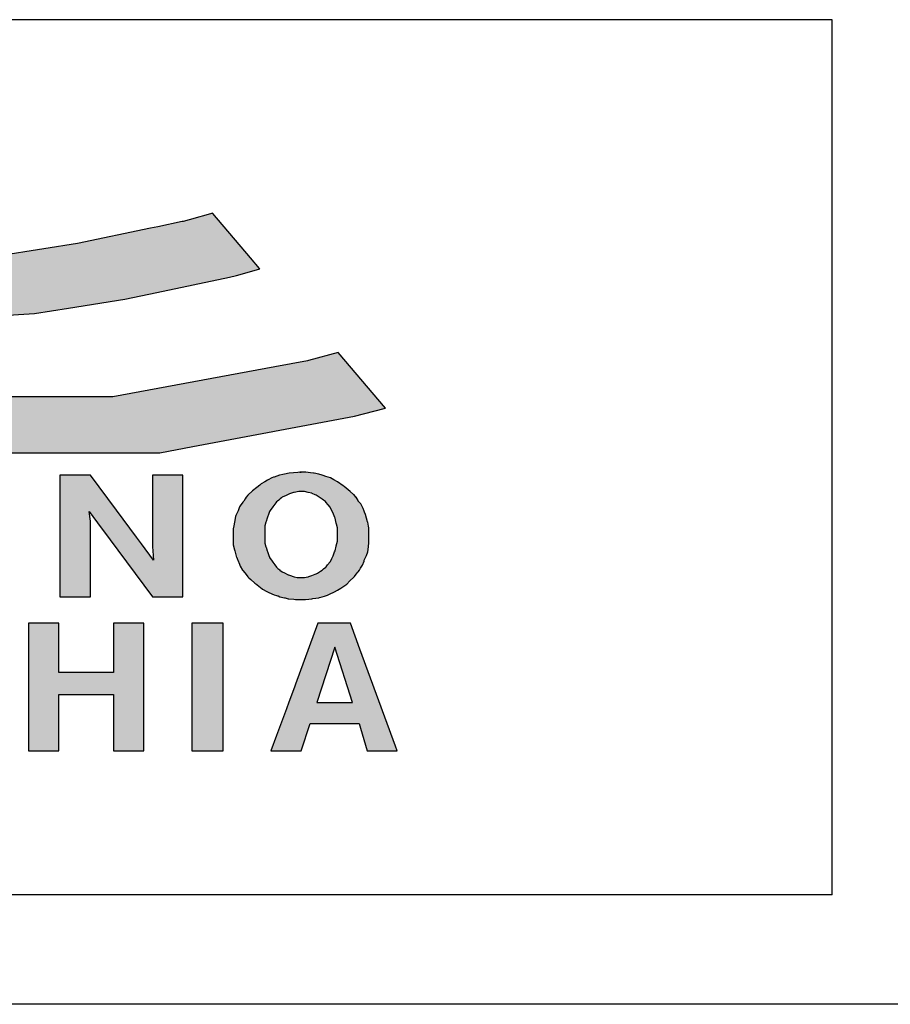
# Model space of a CAD drawing. Extents: x -1825 to 98, y 5678 to 6985.
# Tile 59 of 86: x 28 to 44, y 5774 to 5792. Entities that reach past the tile are written whole.
import ezdxf

# ---------------------------------------------------------------- set-up
doc = ezdxf.new("R2010")
doc.units = 0
doc.header["$MEASUREMENT"] = 0
doc.layers.add('CARIMBO', color=7, linetype='CONTINUOUS')

msp = doc.modelspace()

# ---------------------------------------------------------------- hatches: boundary and pattern name
at = {"layer": 'CARIMBO'}
h = msp.add_hatch(color=10, dxfattribs=at)
h.paths.add_polyline_path([(31.507, 5788.679), (31.509, 5788.677), (31.507, 5788.68)])
h.paths.add_polyline_path([(26.684, 5787.818), (28.249, 5786.848), (28.867, 5786.946), (27.384, 5787.865)])
h.paths.add_polyline_path([(27.384, 5787.865), (28.867, 5786.946), (29.901, 5787.11), (28.419, 5788.029)])
h.paths.add_polyline_path([(28.419, 5788.029), (29.901, 5787.11), (30.482, 5787.231), (29.036, 5788.128)])
h.paths.add_polyline_path([(30.947, 5788.526), (32.351, 5787.655), (32.368, 5787.66), (30.964, 5788.53)])
h.paths.add_polyline_path([(30.964, 5788.53), (32.368, 5787.66), (32.363, 5787.667), (30.969, 5788.531)])
h.paths.add_polyline_path([(30.969, 5788.531), (32.363, 5787.667), (32.198, 5787.862), (31.075, 5788.558)])
h.paths.add_polyline_path([(31.075, 5788.558), (32.198, 5787.862), (31.509, 5788.677), (31.507, 5788.679)])
h.paths.add_polyline_path([(30.502, 5788.433), (31.941, 5787.541), (32.351, 5787.655), (30.947, 5788.526)])
h.paths.add_polyline_path([(29.036, 5788.128), (30.482, 5787.231), (31.812, 5787.509), (30.367, 5788.405)])
h.paths.add_polyline_path([(30.367, 5788.405), (31.812, 5787.509), (31.941, 5787.541), (30.502, 5788.433)])
h.paths.add_polyline_path([(21.977, 5788.224), (24.061, 5786.931), (24.265, 5786.891), (22.208, 5788.166)])
h.paths.add_polyline_path([(22.208, 5788.166), (24.265, 5786.891), (24.43, 5786.858), (22.396, 5788.119)])
h.paths.add_polyline_path([(22.396, 5788.119), (24.43, 5786.858), (24.483, 5786.848), (22.452, 5788.107)])
h.paths.add_polyline_path([(22.452, 5788.107), (24.483, 5786.848), (24.859, 5786.812), (22.947, 5787.998)])
h.paths.add_polyline_path([(22.947, 5787.998), (24.859, 5786.812), (25.396, 5786.762), (23.618, 5787.865)])
h.paths.add_polyline_path([(24.264, 5787.804), (26.043, 5786.701), (26.744, 5786.748), (25.178, 5787.719)])
h.paths.add_polyline_path([(25.178, 5787.719), (26.744, 5786.748), (28.249, 5786.848), (26.684, 5787.818)])
h.paths.add_polyline_path([(23.618, 5787.865), (25.396, 5786.762), (26.043, 5786.701), (24.264, 5787.804)])
h.paths.add_polyline_path([(19.546, 5789.135), (21.268, 5788.068), (21.275, 5788.067), (19.552, 5789.136)])
h.paths.add_polyline_path([(19.552, 5789.136), (21.275, 5788.067), (21.34, 5788.061), (19.606, 5789.136)])
h.paths.add_polyline_path([(19.606, 5789.136), (21.34, 5788.061), (21.485, 5788.018), (19.682, 5789.136)])
h.paths.add_polyline_path([(19.682, 5789.136), (21.485, 5788.018), (21.574, 5787.992), (19.73, 5789.136)])
h.paths.add_polyline_path([(19.73, 5789.136), (21.574, 5787.992), (21.836, 5787.916), (19.868, 5789.136)])
h.paths.add_polyline_path([(20.402, 5789.085), (21.633, 5788.323), (21.597, 5788.354), (20.421, 5789.083)], flags=17)
h.paths.add_polyline_path([(20.421, 5789.083), (21.597, 5788.354), (21.49, 5788.448), (20.475, 5789.078)], flags=16)
h.paths.add_polyline_path([(20.475, 5789.078), (21.49, 5788.448), (21.311, 5788.607), (20.619, 5789.036)], flags=17)
h.paths.add_polyline_path([(20.619, 5789.036), (21.311, 5788.607), (21.225, 5788.69), (20.709, 5789.01)], flags=17)
h.paths.add_polyline_path([(20.709, 5789.01), (21.225, 5788.69), (20.971, 5788.933)], flags=17)
h.paths.add_polyline_path([(19.868, 5789.136), (23.073, 5787.149), (23.131, 5787.134), (19.902, 5789.136)])
h.paths.add_polyline_path([(19.902, 5789.136), (23.131, 5787.134), (23.261, 5787.102), (19.995, 5789.127)])
h.paths.add_polyline_path([(19.995, 5789.127), (23.261, 5787.102), (23.789, 5786.986), (20.402, 5789.085)])
h.paths.add_polyline_path([(22.498, 5787.305), (22.509, 5787.302), (22.484, 5787.318)], flags=17)
h.paths.add_polyline_path([(22.484, 5787.318), (22.509, 5787.302), (22.611, 5787.273), (22.356, 5787.431)], flags=17)
h.paths.add_polyline_path([(22.356, 5787.431), (22.611, 5787.273), (22.753, 5787.232), (22.177, 5787.589)], flags=16)
h.paths.add_polyline_path([(22.177, 5787.589), (22.753, 5787.232), (22.842, 5787.206), (22.09, 5787.673)], flags=17)
h.paths.add_polyline_path([(22.09, 5787.673), (22.842, 5787.206), (23.073, 5787.149), (21.836, 5787.916)], flags=17)
h.paths.add_polyline_path([(21.633, 5788.323), (23.789, 5786.986), (23.812, 5786.981), (21.661, 5788.314)])
h.paths.add_polyline_path([(21.661, 5788.314), (23.812, 5786.981), (23.879, 5786.967), (21.746, 5788.29)])
h.paths.add_polyline_path([(21.746, 5788.29), (23.879, 5786.967), (23.991, 5786.945), (21.888, 5788.249)])
h.paths.add_polyline_path([(21.888, 5788.249), (23.991, 5786.945), (24.061, 5786.931), (21.977, 5788.224)])
h.paths.add_polyline_path([(19.143, 5789.126), (20.767, 5788.119), (21.268, 5788.068), (19.546, 5789.135)])
h.paths.add_polyline_path([(18.933, 5788.085), (18.934, 5788.085), (18.931, 5788.087)])
h.paths.add_polyline_path([(18.931, 5788.087), (18.934, 5788.085), (19.646, 5788.101), (18.032, 5789.102)])
h.paths.add_polyline_path([(18.032, 5789.102), (19.646, 5788.101), (19.646, 5788.101), (18.032, 5789.101)])
h.paths.add_polyline_path([(18.032, 5789.101), (19.646, 5788.101), (20.417, 5788.118), (18.804, 5789.119)])
h.paths.add_polyline_path([(18.804, 5789.119), (20.417, 5788.118), (20.767, 5788.119), (19.143, 5789.126)])
h = msp.add_hatch(color=10, dxfattribs=at)
h.paths.add_polyline_path([(32.641, 5785.871), (34.1, 5784.967), (34.643, 5785.11), (33.237, 5785.982)])
h.paths.add_polyline_path([(33.237, 5785.982), (34.643, 5785.11), (34.663, 5785.115), (33.257, 5785.987)])
h.paths.add_polyline_path([(33.257, 5785.987), (34.663, 5785.115), (33.8, 5786.136)])
h.paths.add_polyline_path([(25.906, 5785.323), (27.553, 5784.301), (30.542, 5784.301), (28.894, 5785.323)])
h.paths.add_polyline_path([(28.894, 5785.323), (30.542, 5784.301), (31.144, 5784.414), (29.678, 5785.323)])
h.paths.add_polyline_path([(29.678, 5785.323), (31.144, 5784.414), (34.1, 5784.967), (32.641, 5785.871)])
h.paths.add_polyline_path([(19.699, 5786.545), (21.322, 5785.539), (23.059, 5785.573), (21.436, 5786.579)])
h.paths.add_polyline_path([(21.436, 5786.579), (23.059, 5785.573), (23.654, 5785.461), (21.837, 5786.587)])
h.paths.add_polyline_path([(22.8, 5786.477), (23.923, 5785.781), (23.264, 5786.387)], flags=17)
h.paths.add_polyline_path([(21.837, 5786.587), (23.654, 5785.461), (24.127, 5785.372), (22.157, 5786.594)])
h.paths.add_polyline_path([(22.157, 5786.594), (25.358, 5784.609), (25.423, 5784.592), (22.193, 5786.594)])
h.paths.add_polyline_path([(22.193, 5786.594), (25.423, 5784.592), (25.55, 5784.558), (22.299, 5786.574)])
h.paths.add_polyline_path([(24.786, 5784.759), (25.358, 5784.609), (24.127, 5785.372)], flags=17)
h.paths.add_polyline_path([(18.996, 5786.496), (20.565, 5785.524), (21.322, 5785.539), (19.699, 5786.545)])
h.paths.add_polyline_path([(24.49, 5785.626), (26.553, 5784.347), (26.721, 5784.312), (24.687, 5785.573)])
h.paths.add_polyline_path([(24.687, 5785.573), (26.721, 5784.312), (26.773, 5784.301), (24.738, 5785.562)])
h.paths.add_polyline_path([(24.738, 5785.562), (26.773, 5784.301), (27.553, 5784.301), (25.906, 5785.323)])
h.paths.add_polyline_path([(23.923, 5785.781), (26.071, 5784.449), (26.553, 5784.347), (24.49, 5785.626)])
h.paths.add_polyline_path([(22.299, 5786.574), (25.55, 5784.558), (26.071, 5784.449), (22.8, 5786.477)])
h.paths.add_polyline_path([(16.852, 5785.273), (17.544, 5785.32), (15.982, 5786.288)])
h.paths.add_polyline_path([(15.982, 5786.288), (17.544, 5785.32), (20.565, 5785.524), (18.996, 5786.496)])
h = msp.add_hatch(color=7, dxfattribs=at)
h.paths.add_polyline_path([(33.787, 5783.767), (33.719, 5783.806), (33.658, 5783.84), (33.576, 5783.869), (33.525, 5783.886), (33.507, 5783.893), (33.447, 5783.908), (33.444, 5783.909), (33.359, 5783.926), (33.349, 5783.927), (33.295, 5783.934), (33.207, 5783.945), (33.181, 5783.945), (33.121, 5783.945), (33.104, 5783.944), (33.063, 5783.94), (32.981, 5783.932), (32.907, 5783.926), (32.902, 5783.925), (32.822, 5783.909), (32.79, 5783.903), (32.736, 5783.893), (32.727, 5783.889), (32.631, 5783.856), (32.618, 5783.852), (32.588, 5783.84), (32.522, 5783.804), (32.51, 5783.797), (32.459, 5783.767), (32.393, 5783.735), (32.374, 5783.715), (32.369, 5783.711), (32.312, 5783.665), (32.233, 5783.602), (32.222, 5783.593), (32.159, 5783.54), (32.146, 5783.524), (32.117, 5783.487), (32.097, 5783.456), (32.074, 5783.418), (32.059, 5783.399), (32.008, 5783.333), (31.999, 5783.31), (31.969, 5783.237), (31.965, 5783.227), (31.93, 5783.154), (31.922, 5783.138), (31.902, 5783.033), (31.902, 5783.031), (31.89, 5782.967), (31.879, 5782.911), (31.879, 5782.896), (31.879, 5782.822), (31.879, 5782.778), (31.879, 5782.769), (31.879, 5782.716), (31.879, 5782.678), (31.879, 5782.631), (31.882, 5782.617), (31.902, 5782.525), (31.908, 5782.505), (31.922, 5782.456), (31.944, 5782.387), (31.945, 5782.384), (31.958, 5782.352), (31.965, 5782.334), (31.994, 5782.262), (32.008, 5782.229), (32.051, 5782.156), (32.059, 5782.146), (32.093, 5782.104), (32.098, 5782.097), (32.147, 5782.034), (32.159, 5782.018), (32.168, 5782.011), (32.202, 5781.982), (32.279, 5781.919), (32.316, 5781.89), (32.358, 5781.856), (32.374, 5781.843), (32.416, 5781.807), (32.497, 5781.767), (32.522, 5781.754), (32.588, 5781.721), (32.631, 5781.702), (32.671, 5781.691), (32.693, 5781.685), (32.701, 5781.682), (32.736, 5781.669), (32.822, 5781.649), (32.83, 5781.647), (32.888, 5781.632), (32.897, 5781.631), (32.988, 5781.621), (33.036, 5781.616), (33.187, 5781.616), (33.262, 5781.626), (33.316, 5781.632), (33.338, 5781.635), (33.444, 5781.649), (33.457, 5781.653), (33.507, 5781.669), (33.549, 5781.681), (33.606, 5781.699), (33.616, 5781.702), (33.655, 5781.721), (33.721, 5781.754), (33.734, 5781.761), (33.787, 5781.791), (33.85, 5781.824), (33.851, 5781.825), (33.943, 5781.886), (33.958, 5781.896), (34.013, 5781.957), (34.021, 5781.965), (34.083, 5782.018), (34.098, 5782.037), (34.149, 5782.104), (34.164, 5782.122), (34.192, 5782.156), (34.211, 5782.189), (34.235, 5782.229), (34.243, 5782.248), (34.273, 5782.321), (34.278, 5782.334), (34.321, 5782.42), (34.34, 5782.489), (34.341, 5782.495), (34.346, 5782.524), (34.355, 5782.592), (34.364, 5782.647), (34.364, 5782.662), (34.364, 5782.739), (34.364, 5782.769), (34.364, 5782.782), (34.364, 5782.875), (34.364, 5782.884), (34.364, 5782.927), (34.357, 5782.957), (34.34, 5783.033), (34.339, 5783.038), (34.321, 5783.102), (34.298, 5783.174), (34.282, 5783.214), (34.275, 5783.23), (34.255, 5783.28), (34.243, 5783.303), (34.212, 5783.366), (34.169, 5783.418), (34.164, 5783.426), (34.126, 5783.487), (34.092, 5783.53), (34.083, 5783.54), (34.021, 5783.593), (33.909, 5783.685), (33.892, 5783.698)])
h.paths.add_polyline_path([(33.382, 5783.532), (33.401, 5783.524), (33.507, 5783.454), (33.573, 5783.402), (33.575, 5783.399), (33.615, 5783.35), (33.651, 5783.305), (33.658, 5783.296), (33.674, 5783.265), (33.701, 5783.207), (33.739, 5783.114), (33.744, 5783.102), (33.764, 5783.016), (33.77, 5782.993), (33.787, 5782.927), (33.787, 5782.909), (33.787, 5782.862), (33.787, 5782.842), (33.787, 5782.805), (33.787, 5782.769), (33.787, 5782.74), (33.787, 5782.711), (33.787, 5782.683), (33.764, 5782.596), (33.764, 5782.595), (33.744, 5782.509), (33.736, 5782.489), (33.708, 5782.419), (33.701, 5782.403), (33.685, 5782.369), (33.658, 5782.315), (33.651, 5782.306), (33.607, 5782.252), (33.579, 5782.217), (33.573, 5782.209), (33.532, 5782.176), (33.507, 5782.156), (33.506, 5782.156), (33.478, 5782.137), (33.424, 5782.102), (33.401, 5782.087), (33.377, 5782.078), (33.321, 5782.056), (33.316, 5782.054), (33.262, 5782.038), (33.25, 5782.034), (33.216, 5782.026), (33.187, 5782.018), (33.144, 5782.018), (33.135, 5782.018), (33.079, 5782.018), (33.05, 5782.023), (32.993, 5782.034), (32.908, 5782.064), (32.893, 5782.069), (32.888, 5782.071), (32.822, 5782.104), (32.819, 5782.105), (32.779, 5782.123), (32.736, 5782.156), (32.734, 5782.158), (32.699, 5782.187), (32.693, 5782.193), (32.673, 5782.209), (32.641, 5782.253), (32.607, 5782.298), (32.591, 5782.32), (32.545, 5782.384), (32.542, 5782.391), (32.532, 5782.424), (32.522, 5782.456), (32.507, 5782.495), (32.502, 5782.509), (32.481, 5782.572), (32.479, 5782.578), (32.459, 5782.647), (32.459, 5782.671), (32.459, 5782.7), (32.459, 5782.769), (32.459, 5782.805), (32.459, 5782.806), (32.459, 5782.842), (32.459, 5782.9), (32.459, 5782.911), (32.459, 5782.964), (32.479, 5783.033), (32.483, 5783.044), (32.502, 5783.102), (32.516, 5783.139), (32.522, 5783.155), (32.545, 5783.227), (32.558, 5783.245), (32.607, 5783.312), (32.607, 5783.313), (32.659, 5783.383), (32.673, 5783.402), (32.693, 5783.418), (32.713, 5783.435), (32.736, 5783.455), (32.764, 5783.476), (32.779, 5783.487), (32.822, 5783.507), (32.838, 5783.516), (32.888, 5783.54), (32.908, 5783.547), (32.984, 5783.573), (32.993, 5783.576), (33.079, 5783.593), (33.08, 5783.593), (33.144, 5783.593), (33.18, 5783.593), (33.187, 5783.593), (33.25, 5783.576), (33.316, 5783.56), (33.322, 5783.557)], flags=16)
for points in [[(29.27, 5783.893), (28.713, 5783.893), (28.713, 5783.626), (28.713, 5783.558), (28.713, 5783.396), (28.713, 5783.062), (28.713, 5782.717), (28.713, 5782.014), (28.713, 5781.669), (29.27, 5781.669), (29.27, 5782.371), (29.27, 5782.717), (29.27, 5783.049), (29.27, 5783.051), (29.247, 5783.227), (29.469, 5782.928), (29.472, 5782.924), (29.929, 5782.308), (30.403, 5781.669), (30.96, 5781.669), (30.96, 5782.001), (30.96, 5782.003), (30.96, 5782.165), (30.96, 5782.233), (30.96, 5782.5), (30.96, 5782.845), (30.96, 5783.547), (30.96, 5783.893), (30.403, 5783.893), (30.403, 5783.19), (30.403, 5782.845), (30.403, 5782.578), (30.41, 5782.506), (30.426, 5782.334), (30.204, 5782.633), (30.111, 5782.759), (29.744, 5783.253)], [(28.69, 5780.504), (28.69, 5780.847), (28.69, 5780.906), (28.69, 5781.188), (28.236, 5781.188), (28.14, 5781.188), (28.14, 5780.845), (28.14, 5780.626), (28.14, 5780.224), (28.14, 5780.157), (28.14, 5779.814), (28.14, 5779.193), (28.14, 5778.852), (28.69, 5778.852), (28.69, 5779.473), (28.69, 5779.816), (28.69, 5779.883), (29.338, 5779.883), (29.692, 5779.883), (29.692, 5779.664), (29.692, 5779.262), (29.692, 5779.195), (29.692, 5778.852), (30.245, 5778.852), (30.245, 5778.919), (30.245, 5779.321), (30.245, 5779.54), (30.245, 5779.882), (30.245, 5779.942), (30.245, 5780.224), (30.245, 5780.845), (30.245, 5781.188), (29.692, 5781.188), (29.692, 5780.567), (29.692, 5780.285), (29.596, 5780.285), (29.043, 5780.285), (28.69, 5780.285)], [(31.695, 5780.832), (31.695, 5781.188), (31.122, 5781.188), (31.122, 5779.207), (31.122, 5778.852), (31.695, 5778.852)]]:
    msp.add_hatch(color=7, dxfattribs=at).paths.add_polyline_path(points)
h = msp.add_hatch(color=7, dxfattribs=at)
h.paths.add_polyline_path([(33.431, 5781.188), (33.02, 5780.072), (33, 5780.018), (32.898, 5779.74), (32.853, 5779.618), (32.674, 5779.131), (32.571, 5778.852), (33.125, 5778.852), (33.286, 5779.349), (33.528, 5779.349), (34.078, 5779.349), (34.186, 5779.349), (34.209, 5779.268), (34.331, 5778.852), (34.881, 5778.852), (34.849, 5778.938), (34.199, 5780.712), (34.024, 5781.188)])
h.paths.add_polyline_path([(33.738, 5780.746), (34.064, 5779.735), (33.411, 5779.735)], flags=16)

# ---------------------------------------------------------------- linework, layer by layer
at = {"layer": 'CARIMBO', "color": 6}
for p, q in [((42.833, 5792.217), (4.369, 5792.217)), ((42.833, 5776.217), (42.833, 5792.217)), ((42.833, 5776.217), (4.369, 5776.217)), ((84.833, 5774.217), (-84.167, 5774.217))]:
    msp.add_line(p, q, dxfattribs=at)
at = {"layer": 'CARIMBO', "color": 7}
for p, q in [((33.019, 5781.616), (33.201, 5781.616)), ((28.14, 5778.852), (28.69, 5778.852))]:
    msp.add_line(p, q, dxfattribs=at)
at = {"layer": 'CARIMBO', "color": 10, "invisible_edges": 5}
for points in [[(31.075, 5788.558), (32.198, 5787.862), (31.509, 5788.677), (31.507, 5788.679)], [(31.507, 5788.679), (31.509, 5788.677), (31.507, 5788.68)], [(30.502, 5788.433), (31.941, 5787.541), (32.351, 5787.655), (30.947, 5788.526)], [(30.947, 5788.526), (32.351, 5787.655), (32.368, 5787.66), (30.964, 5788.53)], [(30.964, 5788.53), (32.368, 5787.66), (32.363, 5787.667), (30.969, 5788.531)], [(30.969, 5788.531), (32.363, 5787.667), (32.198, 5787.862), (31.075, 5788.558)], [(29.036, 5788.128), (30.482, 5787.231), (31.812, 5787.509), (30.367, 5788.405)], [(30.367, 5788.405), (31.812, 5787.509), (31.941, 5787.541), (30.502, 5788.433)], [(28.419, 5788.029), (29.901, 5787.11), (30.482, 5787.231), (29.036, 5788.128)], [(27.384, 5787.865), (28.867, 5786.946), (29.901, 5787.11), (28.419, 5788.029)], [(25.178, 5787.719), (26.744, 5786.748), (28.249, 5786.848), (26.684, 5787.818)], [(26.684, 5787.818), (28.249, 5786.848), (28.867, 5786.946), (27.384, 5787.865)], [(33.257, 5785.987), (34.663, 5785.115), (33.8, 5786.136)], [(32.641, 5785.871), (34.1, 5784.967), (34.643, 5785.11), (33.237, 5785.982)], [(33.237, 5785.982), (34.643, 5785.11), (34.663, 5785.115), (33.257, 5785.987)], [(29.678, 5785.323), (31.144, 5784.414), (34.1, 5784.967), (32.641, 5785.871)], [(25.906, 5785.323), (27.553, 5784.301), (30.542, 5784.301), (28.894, 5785.323)], [(28.894, 5785.323), (30.542, 5784.301), (31.144, 5784.414), (29.678, 5785.323)]]:
    msp.add_3dface(points, dxfattribs=at)
at = {"layer": 'CARIMBO', "color": 7, "invisible_edges": 5}
for points in [[(33.063, 5783.94), (34.298, 5783.174), (34.282, 5783.214), (33.104, 5783.944)], [(33.102, 5783.945), (33.102, 5783.945), (33.121, 5783.945)], [(33.104, 5783.944), (34.282, 5783.214), (34.275, 5783.23), (33.121, 5783.945)], [(33.121, 5783.945), (34.275, 5783.23), (34.255, 5783.28), (33.181, 5783.945)], [(33.181, 5783.945), (34.255, 5783.28), (34.243, 5783.303), (33.207, 5783.945)], [(33.207, 5783.945), (34.243, 5783.303), (34.212, 5783.366), (33.295, 5783.934)], [(28.713, 5783.626), (30.111, 5782.759), (29.744, 5783.253), (28.713, 5783.893)], [(28.713, 5783.893), (29.744, 5783.253), (29.27, 5783.893)], [(30.403, 5783.19), (30.96, 5782.845), (30.96, 5783.547), (30.403, 5783.893)], [(30.403, 5783.893), (30.96, 5783.547), (30.96, 5783.893)], [(32.393, 5783.735), (34.346, 5782.524), (34.355, 5782.592), (32.459, 5783.767)], [(32.459, 5783.767), (34.355, 5782.592), (34.364, 5782.647), (32.51, 5783.797)], [(32.51, 5783.797), (34.364, 5782.647), (34.364, 5782.662), (32.522, 5783.804)], [(32.522, 5783.804), (34.364, 5782.662), (34.364, 5782.739), (32.588, 5783.84)], [(32.588, 5783.84), (34.364, 5782.739), (34.364, 5782.769), (32.618, 5783.852)], [(32.618, 5783.852), (34.364, 5782.769), (34.364, 5782.782), (32.631, 5783.856)], [(32.631, 5783.856), (34.364, 5782.782), (34.364, 5782.875), (32.727, 5783.889)], [(32.727, 5783.889), (34.364, 5782.875), (34.364, 5782.884), (32.736, 5783.893)], [(32.736, 5783.893), (34.364, 5782.884), (34.364, 5782.927), (32.79, 5783.903)], [(32.79, 5783.903), (34.364, 5782.927), (34.357, 5782.957), (32.822, 5783.909)], [(32.822, 5783.909), (34.357, 5782.957), (34.34, 5783.033), (32.902, 5783.925)], [(32.902, 5783.925), (34.34, 5783.033), (34.339, 5783.038), (32.907, 5783.926)], [(32.907, 5783.926), (34.339, 5783.038), (34.321, 5783.102), (32.981, 5783.932)], [(32.981, 5783.932), (34.321, 5783.102), (34.298, 5783.174), (33.063, 5783.94)], [(33.295, 5783.934), (34.212, 5783.366), (34.169, 5783.418), (33.349, 5783.927)], [(33.349, 5783.927), (34.169, 5783.418), (34.164, 5783.426), (33.359, 5783.926)], [(33.359, 5783.926), (34.164, 5783.426), (34.127, 5783.486), (33.444, 5783.909)], [(33.444, 5783.909), (34.127, 5783.486), (34.126, 5783.487), (33.447, 5783.908)], [(33.447, 5783.908), (34.126, 5783.487), (34.092, 5783.53), (33.507, 5783.893)], [(33.507, 5783.893), (34.092, 5783.53), (34.083, 5783.54), (33.525, 5783.886)], [(33.525, 5783.886), (34.083, 5783.54), (34.021, 5783.593), (33.576, 5783.869)], [(33.576, 5783.869), (34.021, 5783.593), (33.909, 5783.685), (33.658, 5783.84)], [(33.658, 5783.84), (33.909, 5783.685), (33.892, 5783.698), (33.719, 5783.806)], [(33.719, 5783.806), (33.892, 5783.698), (33.787, 5783.767)], [(28.713, 5783.558), (30.204, 5782.633), (30.111, 5782.759), (28.713, 5783.626)], [(32.159, 5783.54), (34.243, 5782.248), (34.273, 5782.321), (32.222, 5783.593)], [(32.222, 5783.593), (34.273, 5782.321), (34.278, 5782.334), (32.233, 5783.602)], [(32.233, 5783.602), (34.278, 5782.334), (34.321, 5782.42), (32.312, 5783.665)], [(32.312, 5783.665), (34.321, 5782.42), (34.34, 5782.489), (32.369, 5783.711)], [(32.369, 5783.711), (34.34, 5782.489), (34.341, 5782.495), (32.374, 5783.715)], [(32.374, 5783.715), (34.341, 5782.495), (34.346, 5782.524), (32.393, 5783.735)], [(32.993, 5783.576), (33.739, 5783.114), (33.702, 5783.207), (33.079, 5783.593)], [(33.079, 5783.593), (33.702, 5783.207), (33.701, 5783.207), (33.08, 5783.593)], [(33.08, 5783.593), (33.701, 5783.207), (33.674, 5783.265), (33.144, 5783.593)], [(33.144, 5783.593), (33.674, 5783.265), (33.658, 5783.296), (33.18, 5783.593)], [(33.18, 5783.593), (33.658, 5783.296), (33.651, 5783.305), (33.187, 5783.593)], [(33.187, 5783.593), (33.651, 5783.305), (33.615, 5783.35), (33.25, 5783.576)], [(28.713, 5783.396), (29.27, 5783.051), (29.247, 5783.227), (28.713, 5783.558)], [(32.059, 5783.399), (34.149, 5782.104), (34.164, 5782.122), (32.074, 5783.418)], [(32.074, 5783.418), (34.164, 5782.122), (34.192, 5782.156), (32.097, 5783.456)], [(32.097, 5783.456), (34.192, 5782.156), (34.211, 5782.189), (32.117, 5783.487)], [(32.117, 5783.487), (34.211, 5782.189), (34.235, 5782.229), (32.146, 5783.524)], [(32.146, 5783.524), (34.235, 5782.229), (34.243, 5782.248), (32.159, 5783.54)], [(32.659, 5783.383), (33.787, 5782.683), (33.787, 5782.711), (32.673, 5783.402)], [(32.673, 5783.402), (33.787, 5782.711), (33.787, 5782.74), (32.693, 5783.418)], [(32.693, 5783.418), (33.787, 5782.74), (33.787, 5782.769), (32.713, 5783.435)], [(32.713, 5783.435), (33.787, 5782.769), (33.787, 5782.803), (32.736, 5783.454)], [(32.736, 5783.454), (33.787, 5782.803), (33.787, 5782.805), (32.738, 5783.456)], [(32.738, 5783.456), (33.787, 5782.805), (33.787, 5782.842), (32.764, 5783.476)], [(32.764, 5783.476), (33.787, 5782.842), (33.787, 5782.862), (32.779, 5783.487)], [(32.779, 5783.487), (33.787, 5782.862), (33.787, 5782.909), (32.822, 5783.507)], [(32.822, 5783.507), (33.787, 5782.909), (33.787, 5782.927), (32.838, 5783.516)], [(32.838, 5783.516), (33.787, 5782.927), (33.77, 5782.993), (32.888, 5783.54)], [(32.888, 5783.54), (33.77, 5782.993), (33.764, 5783.016), (32.908, 5783.547)], [(32.908, 5783.547), (33.764, 5783.016), (33.744, 5783.102), (32.984, 5783.573)], [(32.984, 5783.573), (33.744, 5783.102), (33.739, 5783.114), (32.993, 5783.576)], [(33.25, 5783.576), (33.615, 5783.35), (33.575, 5783.399), (33.316, 5783.56)], [(33.316, 5783.56), (33.575, 5783.399), (33.573, 5783.402), (33.322, 5783.557)], [(33.322, 5783.557), (33.573, 5783.402), (33.507, 5783.454), (33.382, 5783.532)], [(33.382, 5783.532), (33.507, 5783.454), (33.401, 5783.524)], [(28.713, 5783.394), (29.27, 5783.049), (29.27, 5783.051), (28.713, 5783.396)], [(28.713, 5783.062), (29.27, 5782.717), (29.27, 5783.049), (28.713, 5783.394)], [(29.469, 5782.928), (30.426, 5782.334), (30.204, 5782.633), (29.247, 5783.227)], [(31.93, 5783.154), (33.958, 5781.896), (34.013, 5781.957), (31.965, 5783.227)], [(31.965, 5783.227), (34.013, 5781.957), (34.021, 5781.965), (31.969, 5783.237)], [(31.969, 5783.237), (34.021, 5781.965), (34.083, 5782.018), (31.999, 5783.31)], [(31.999, 5783.31), (34.083, 5782.018), (34.098, 5782.037), (32.008, 5783.333)], [(32.008, 5783.333), (34.098, 5782.037), (34.149, 5782.104), (32.059, 5783.399)], [(32.522, 5783.155), (33.708, 5782.419), (33.736, 5782.489), (32.545, 5783.227)], [(32.545, 5783.227), (33.736, 5782.489), (33.744, 5782.509), (32.558, 5783.245)], [(32.558, 5783.245), (33.744, 5782.509), (33.764, 5782.595), (32.607, 5783.312)], [(32.607, 5783.313), (33.764, 5782.596), (33.787, 5782.683), (32.659, 5783.383)], [(32.607, 5783.312), (33.764, 5782.595), (33.764, 5782.596), (32.607, 5783.313)], [(28.713, 5782.717), (29.27, 5782.371), (29.27, 5782.717), (28.713, 5783.062)], [(30.403, 5782.845), (30.96, 5782.5), (30.96, 5782.845), (30.403, 5783.19)], [(31.902, 5783.033), (33.851, 5781.825), (33.943, 5781.886), (31.922, 5783.138)], [(31.922, 5783.138), (33.943, 5781.886), (33.958, 5781.896), (31.93, 5783.154)], [(32.479, 5783.033), (33.651, 5782.306), (33.658, 5782.315), (32.483, 5783.044)], [(32.483, 5783.044), (33.658, 5782.315), (33.685, 5782.369), (32.502, 5783.102)], [(32.502, 5783.102), (33.685, 5782.369), (33.701, 5782.403), (32.516, 5783.139)], [(32.516, 5783.139), (33.701, 5782.403), (33.708, 5782.419), (32.522, 5783.155)], [(29.472, 5782.924), (30.96, 5782.001), (30.96, 5782.003), (29.469, 5782.928)], [(29.929, 5782.308), (30.96, 5781.669), (30.96, 5782.001), (29.472, 5782.924)], [(31.879, 5782.911), (33.734, 5781.761), (33.787, 5781.791), (31.89, 5782.967)], [(31.879, 5782.896), (33.721, 5781.754), (33.734, 5781.761), (31.879, 5782.911)], [(31.879, 5782.822), (33.655, 5781.721), (33.721, 5781.754), (31.879, 5782.896)], [(31.89, 5782.967), (33.787, 5781.791), (33.85, 5781.824), (31.902, 5783.031)], [(31.902, 5783.031), (33.85, 5781.824), (33.851, 5781.825), (31.902, 5783.033)], [(32.459, 5782.964), (33.607, 5782.252), (33.651, 5782.306), (32.479, 5783.033)], [(32.459, 5782.911), (33.579, 5782.217), (33.607, 5782.252), (32.459, 5782.964)], [(32.459, 5782.9), (33.573, 5782.209), (33.579, 5782.217), (32.459, 5782.911)], [(32.459, 5782.842), (33.532, 5782.176), (33.573, 5782.209), (32.459, 5782.9)], [(28.713, 5782.014), (29.27, 5781.669), (29.27, 5782.371), (28.713, 5782.717)], [(30.403, 5782.578), (30.96, 5782.233), (30.96, 5782.5), (30.403, 5782.845)], [(31.879, 5782.778), (33.616, 5781.702), (33.655, 5781.721), (31.879, 5782.822)], [(31.879, 5782.769), (33.606, 5781.699), (33.616, 5781.702), (31.879, 5782.778)], [(31.879, 5782.716), (33.549, 5781.681), (33.606, 5781.699), (31.879, 5782.769)], [(31.879, 5782.678), (33.507, 5781.669), (33.549, 5781.681), (31.879, 5782.716)], [(32.459, 5782.806), (33.507, 5782.156), (33.532, 5782.176), (32.459, 5782.842)], [(32.459, 5782.805), (33.506, 5782.156), (33.507, 5782.156), (32.459, 5782.806)], [(32.459, 5782.769), (33.478, 5782.137), (33.506, 5782.156), (32.459, 5782.805)], [(32.459, 5782.7), (33.424, 5782.102), (33.478, 5782.137), (32.459, 5782.769)], [(32.459, 5782.671), (33.401, 5782.087), (33.424, 5782.102), (32.459, 5782.7)], [(30.41, 5782.506), (30.96, 5782.165), (30.96, 5782.233), (30.403, 5782.578)], [(30.426, 5782.334), (30.96, 5782.003), (30.96, 5782.165), (30.41, 5782.506)], [(31.879, 5782.631), (33.457, 5781.653), (33.507, 5781.669), (31.879, 5782.678)], [(31.882, 5782.617), (33.444, 5781.649), (33.457, 5781.653), (31.879, 5782.631)], [(31.902, 5782.525), (33.338, 5781.635), (33.444, 5781.649), (31.882, 5782.617)], [(31.908, 5782.505), (33.316, 5781.632), (33.338, 5781.635), (31.902, 5782.525)], [(31.922, 5782.456), (33.262, 5781.626), (33.316, 5781.632), (31.908, 5782.505)], [(32.459, 5782.647), (33.377, 5782.078), (33.401, 5782.087), (32.459, 5782.671)], [(32.479, 5782.578), (33.321, 5782.056), (33.377, 5782.078), (32.459, 5782.647)], [(32.481, 5782.572), (33.316, 5782.054), (33.321, 5782.056), (32.479, 5782.578)], [(32.502, 5782.509), (33.262, 5782.038), (33.316, 5782.054), (32.481, 5782.572)], [(32.507, 5782.495), (33.25, 5782.034), (33.262, 5782.038), (32.502, 5782.509)], [(31.944, 5782.387), (33.187, 5781.616), (33.262, 5781.626), (31.922, 5782.456)], [(31.945, 5782.384), (33.183, 5781.616), (33.187, 5781.616), (31.944, 5782.387)], [(31.958, 5782.352), (33.144, 5781.616), (33.183, 5781.616), (31.945, 5782.384)], [(31.965, 5782.334), (33.123, 5781.616), (33.144, 5781.616), (31.958, 5782.352)], [(31.994, 5782.262), (33.036, 5781.616), (33.123, 5781.616), (31.965, 5782.334)], [(32.522, 5782.456), (33.216, 5782.026), (33.25, 5782.034), (32.507, 5782.495)], [(32.532, 5782.424), (33.187, 5782.018), (33.216, 5782.026), (32.522, 5782.456)], [(32.542, 5782.391), (33.144, 5782.018), (33.187, 5782.018), (32.532, 5782.424)], [(32.545, 5782.384), (33.135, 5782.018), (33.144, 5782.018), (32.542, 5782.391)], [(32.591, 5782.32), (33.079, 5782.018), (33.135, 5782.018), (32.545, 5782.384)], [(32.607, 5782.298), (33.05, 5782.023), (33.079, 5782.018), (32.591, 5782.32)], [(30.403, 5781.669), (30.403, 5781.669), (30.96, 5781.669), (29.929, 5782.308)], [(32.008, 5782.229), (32.988, 5781.621), (33.036, 5781.616), (31.994, 5782.262)], [(32.051, 5782.156), (32.897, 5781.631), (32.988, 5781.621), (32.008, 5782.229)], [(32.059, 5782.146), (32.888, 5781.632), (32.897, 5781.631), (32.051, 5782.156)], [(32.093, 5782.104), (32.83, 5781.647), (32.888, 5781.632), (32.059, 5782.146)], [(32.641, 5782.253), (32.993, 5782.034), (33.05, 5782.023), (32.607, 5782.298)], [(32.673, 5782.209), (32.908, 5782.064), (32.993, 5782.034), (32.641, 5782.253)], [(32.693, 5782.193), (32.893, 5782.069), (32.908, 5782.064), (32.673, 5782.209)], [(32.699, 5782.187), (32.888, 5782.071), (32.893, 5782.069), (32.693, 5782.193)], [(32.734, 5782.158), (32.822, 5782.104), (32.888, 5782.071), (32.699, 5782.187)], [(32.736, 5782.156), (32.819, 5782.105), (32.822, 5782.104), (32.734, 5782.158)], [(32.779, 5782.123), (32.779, 5782.123), (32.819, 5782.105), (32.736, 5782.156)], [(28.713, 5781.669), (28.713, 5781.669), (29.27, 5781.669), (28.713, 5782.014)], [(32.098, 5782.097), (32.822, 5781.649), (32.83, 5781.647), (32.093, 5782.104)], [(32.147, 5782.034), (32.736, 5781.669), (32.822, 5781.649), (32.098, 5782.097)], [(32.159, 5782.018), (32.701, 5781.682), (32.736, 5781.669), (32.147, 5782.034)], [(32.168, 5782.011), (32.693, 5781.685), (32.701, 5781.682), (32.159, 5782.018)], [(32.202, 5781.982), (32.671, 5781.691), (32.693, 5781.685), (32.168, 5782.011)], [(32.279, 5781.919), (32.631, 5781.702), (32.671, 5781.691), (32.202, 5781.982)], [(32.316, 5781.89), (32.588, 5781.721), (32.631, 5781.702), (32.279, 5781.919)], [(32.358, 5781.856), (32.522, 5781.754), (32.588, 5781.721), (32.316, 5781.89)], [(32.374, 5781.843), (32.497, 5781.767), (32.522, 5781.754), (32.358, 5781.856)], [(32.416, 5781.807), (32.416, 5781.807), (32.497, 5781.767), (32.374, 5781.843)], [(28.14, 5781.188), (28.69, 5780.847), (28.69, 5780.906), (28.236, 5781.188)], [(28.14, 5780.845), (28.69, 5780.504), (28.69, 5780.847), (28.14, 5781.188)], [(28.236, 5781.188), (28.69, 5780.906), (28.69, 5781.188)], [(29.692, 5781.188), (30.245, 5780.845), (30.245, 5781.188)], [(29.692, 5780.567), (30.245, 5780.224), (30.245, 5780.845), (29.692, 5781.188)], [(31.122, 5779.207), (31.695, 5778.852), (31.695, 5780.832), (31.122, 5781.188)], [(31.122, 5781.188), (31.695, 5780.832), (31.695, 5781.188)], [(33.02, 5780.072), (34.849, 5778.938), (34.199, 5780.712), (33.431, 5781.188)], [(33.431, 5781.188), (34.199, 5780.712), (34.024, 5781.188)], [(28.14, 5780.626), (28.69, 5780.285), (28.69, 5780.504), (28.14, 5780.845)], [(28.14, 5780.224), (28.69, 5779.883), (29.338, 5779.883), (28.14, 5780.626)], [(29.692, 5780.285), (30.245, 5779.942), (30.245, 5780.224), (29.692, 5780.567)], [(28.14, 5780.157), (28.69, 5779.816), (28.69, 5779.883), (28.14, 5780.224)], [(28.69, 5780.285), (29.338, 5779.883), (29.692, 5779.883), (29.043, 5780.285)], [(29.043, 5780.285), (30.245, 5779.54), (30.245, 5779.882), (29.596, 5780.285)], [(29.596, 5780.285), (30.245, 5779.882), (30.245, 5779.942), (29.692, 5780.285)], [(28.14, 5779.814), (28.69, 5779.473), (28.69, 5779.816), (28.14, 5780.157)], [(32.898, 5779.74), (33.528, 5779.349), (34.078, 5779.349), (33, 5780.018)], [(33, 5780.018), (34.078, 5779.349), (34.186, 5779.349), (33.02, 5780.072)], [(28.14, 5779.193), (28.69, 5778.852), (28.69, 5779.473), (28.14, 5779.814)], [(29.692, 5779.664), (30.245, 5779.321), (30.245, 5779.54), (29.692, 5779.883)], [(29.692, 5779.262), (30.245, 5778.919), (30.245, 5779.321), (29.692, 5779.664)], [(32.853, 5779.618), (33.286, 5779.349), (33.528, 5779.349), (32.898, 5779.74)], [(32.674, 5779.131), (33.125, 5778.852), (33.286, 5779.349), (32.853, 5779.618)], [(29.692, 5779.195), (30.245, 5778.852), (30.245, 5778.919), (29.692, 5779.262)], [(34.209, 5779.268), (34.881, 5778.852), (34.849, 5778.938), (34.186, 5779.349)], [(34.331, 5778.852), (34.331, 5778.852), (34.881, 5778.852), (34.209, 5779.268)], [(28.14, 5778.852), (28.14, 5778.852), (28.69, 5778.852), (28.14, 5779.193)], [(29.692, 5778.852), (29.692, 5778.852), (30.245, 5778.852), (29.692, 5779.195)], [(31.122, 5778.852), (31.122, 5778.852), (31.695, 5778.852), (31.122, 5779.207)], [(32.571, 5778.852), (32.571, 5778.852), (33.125, 5778.852), (32.674, 5779.131)]]:
    msp.add_3dface(points, dxfattribs=at)
at = {"layer": 'CARIMBO', "color": 7}
msp.add_3dface([(33.738, 5780.746), (33.411, 5779.735), (34.064, 5779.735), (33.738, 5780.746)], dxfattribs=at)

doc.saveas('drawing.dxf')
